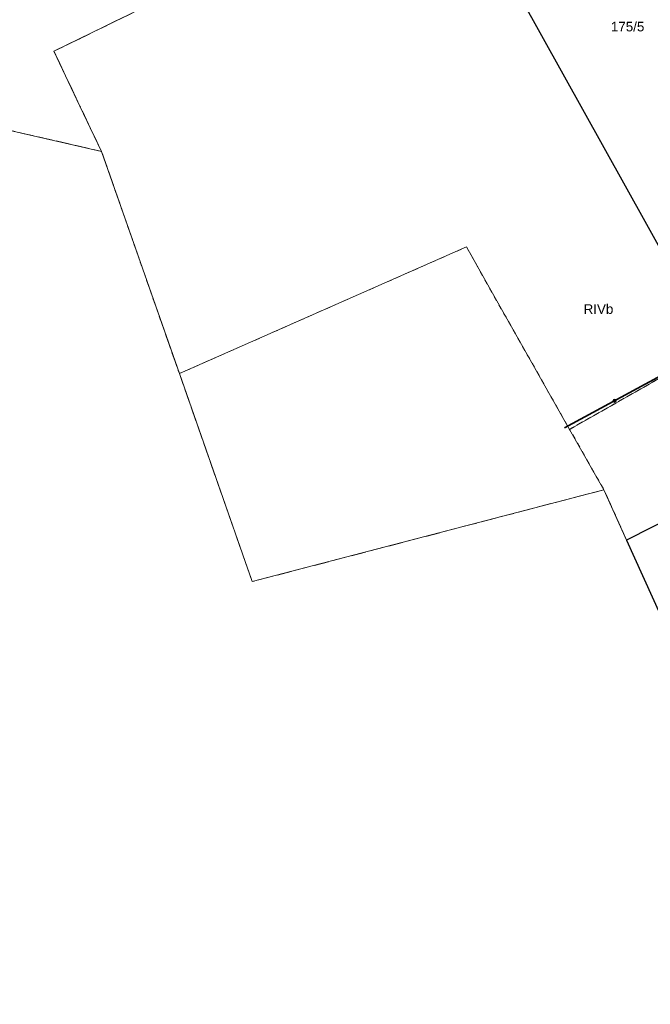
# Model space of a CAD drawing. Header units: millimetres. Extents: x 6505374 to 6517269, y 5595210 to 5612711.
# Tile 109 of 256: x 6513564 to 6513630, y 5608836 to 5608939. Entities that reach past the tile are written whole.
import ezdxf
from ezdxf.enums import TextEntityAlignment as Align

# ---------------------------------------------------------------- set-up
doc = ezdxf.new("R2010")
doc.units = ezdxf.units.MM
for name, pattern in [('BUUT04', [200000, 0, -100000, 0, -100000]), ('EGBK02', [4, 1.5, -0.5, 1.5, -0.5]), ('EGBU01', [2, 0.5, -0.5, 0.5, -0.5])]:
    doc.linetypes.add(name, pattern=pattern)
doc.layers.add('Działki', color=18, linetype='Continuous', lineweight=0)
doc.layers.add('Ogrodzenia', color=18, linetype='Continuous', lineweight=0)
doc.layers.add('Kontury klasyfikacyjne', color=82, linetype='Continuous', lineweight=0, true_color=0x24bc24)
doc.layers.add('Użytki gruntowe', color=96, linetype='Continuous', lineweight=0, true_color=0x008000)
doc.styles.add('DOMYSLNA_CZCIONKA', font='arial.ttf')

# ---------------------------------------------------------------- blocks, each defined once
blk = doc.blocks.new('OTOO_L05')
at = {"linetype": 'BUUT04', "lineweight": 18, "true_color": 0x000000}
h = blk.add_hatch(color=18, dxfattribs=at)
h.dxf.hatch_style = 1
h.paths.add_polyline_path([(-0.58, 0, 1), (0.58, 0, 1)])
at = {"color": 18, "true_color": 0x0a0909}
blk.add_circle((0, 0), 0.58, dxfattribs=at)

msp = doc.modelspace()

# ---------------------------------------------------------------- linework, layer by layer
at = {"layer": 'Działki', "color": 18, "linetype": 'Continuous', "lineweight": 25, "true_color": 0x000000, "flags": 128}
msp.add_lwpolyline([(6513569.18, 5609061.64), (6513555.85, 5609050.97), (6513557.35, 5609048.37), (6513580.81, 5609005.21), (6513602.8, 5608964.96), (6513629.14, 5608917.56), (6513643, 5608892.64), (6513627.08, 5608884.58), (6513647.46, 5608839.5), (6513675.33, 5608862.57), (6513669.71, 5608882.6), (6513668.46, 5608885.62), (6513666.55, 5608889.45), (6513662.16, 5608897.41), (6513652.02, 5608913.71), (6513648.46, 5608916.95), (6513627.81, 5608954.07), (6513620.51, 5608968.66), (6513605.84, 5608995.28), (6513592.49, 5609019.53), (6513569.18, 5609061.64)], close=True, dxfattribs=at)
at = {"layer": 'Kontury klasyfikacyjne', "color": 82, "linetype": 'EGBK02', "lineweight": 18, "true_color": 0x24bc24, "flags": 128}
for points in [[(6513403.96, 5609031.71), (6513364.24, 5609036.17), (6513337.7, 5609092.28), (6513291.08, 5609069.42), (6513304.78, 5609041.92), (6513241.46, 5609018.96), (6513238.02, 5609017.72), (6513246.81, 5608998.97), (6513282.36, 5609013.02), (6513312.35, 5609026.71), (6513318.83, 5609013.69), (6513331.34, 5608986.71), (6513334.72, 5608979.4), (6513388.8, 5608983.33), (6513425.68, 5608985.23), (6513472.3, 5608974.37), (6513488.57, 5608944.56), (6513534.52, 5608933.8), (6513572.3, 5608925.14), (6513570.05, 5608929.86), (6513567.34, 5608935.59), (6513623.42, 5608962.94), (6513540.9, 5608989.14), (6513498.32, 5609012.24), (6513496.31, 5609010.53), (6513494.14, 5609014.51), (6513487.63, 5609018.04), (6513445.21, 5609096.73), (6513441.11, 5609088.73), (6513429, 5609056.32), (6513416.64, 5609044.18), (6513414.32, 5609041.9), (6513403.96, 5609031.71)], [(6513652.02, 5608913.71), (6513643.92, 5608927.27), (6513620.51, 5608968.66), (6513623.42, 5608962.94), (6513567.34, 5608935.59), (6513570.05, 5608929.86), (6513572.3, 5608925.14), (6513580.42, 5608901.96), (6513588.02, 5608880.25), (6513624.71, 5608889.83), (6513627.08, 5608884.58), (6513647.46, 5608839.5), (6513675.33, 5608862.57), (6513669.71, 5608882.6), (6513668.46, 5608885.62), (6513666.55, 5608889.45), (6513662.16, 5608897.41), (6513652.02, 5608913.71)]]:
    msp.add_lwpolyline(points, close=True, dxfattribs=at)
at = {"layer": 'Kontury klasyfikacyjne', "color": 7, "linetype": 'Continuous', "lineweight": 18, "true_color": 0xffffff, "flags": 128}
msp.add_lwpolyline([(6513388.8, 5608983.33), (6513425.68, 5608985.23), (6513472.3, 5608974.37), (6513488.57, 5608944.56), (6513534.52, 5608933.8), (6513572.3, 5608925.14), (6513570.05, 5608929.86), (6513567.34, 5608935.59), (6513623.42, 5608962.94), (6513540.9, 5608989.14), (6513498.32, 5609012.24), (6513496.31, 5609010.53), (6513494.14, 5609014.51), (6513487.63, 5609018.04), (6513445.21, 5609096.73), (6513441.11, 5609088.73), (6513429, 5609056.32), (6513416.64, 5609044.18)], dxfattribs=at)
msp.add_lwpolyline([(6513652.02, 5608913.71), (6513643.92, 5608927.27), (6513620.51, 5608968.66), (6513623.42, 5608962.94), (6513567.34, 5608935.59), (6513570.05, 5608929.86), (6513572.3, 5608925.14), (6513580.42, 5608901.96), (6513588.02, 5608880.25), (6513624.71, 5608889.83), (6513627.08, 5608884.58), (6513647.46, 5608839.5), (6513675.33, 5608862.57), (6513669.71, 5608882.6), (6513668.46, 5608885.62), (6513666.55, 5608889.45), (6513662.16, 5608897.41), (6513652.02, 5608913.71)], close=True, dxfattribs=at)
at = {"layer": 'Ogrodzenia', "color": 18, "linetype": 'Continuous', "lineweight": 35, "true_color": 0x000000, "flags": 128}
msp.add_lwpolyline([(6513652.2, 5608913.42), (6513620.59, 5608896.29)], dxfattribs=at)
at = {"layer": 'Użytki gruntowe', "color": 96, "linetype": 'EGBU01', "lineweight": 18, "true_color": 0x008000, "flags": 128}
for points in [[(6513135.32, 5608703.14), (6513162.99, 5608713.6), (6513153.55, 5608740.18), (6513141.95, 5608762.31), (6513130.27, 5608785.5), (6513158.53, 5608798.94), (6513161.65, 5608791.61), (6513164.87, 5608784.05), (6513174.15, 5608762.25), (6513178.77, 5608751.41), (6513184.46, 5608754.02), (6513195.86, 5608759.44), (6513196.85, 5608759.68), (6513197.22, 5608759.89), (6513195.62, 5608763.22), (6513200.75, 5608765.69), (6513202.36, 5608762.36), (6513213.23, 5608767.14), (6513203.12, 5608788.82), (6513189.82, 5608817.35), (6513199.93, 5608820.5), (6513210.14, 5608823.68), (6513237.8, 5608772.64), (6513225.83, 5608767.71), (6513215, 5608763.25), (6513224.53, 5608742.36), (6513227.25, 5608735.81), (6513228.37, 5608731.35), (6513245.16, 5608738.89), (6513271.67, 5608751.57), (6513269.45, 5608757.68), (6513265.48, 5608767.42), (6513245.76, 5608806.62), (6513244.24, 5608809.65), (6513203.77, 5608884.74), (6513200.19, 5608891.38), (6513193.55, 5608905.28), (6513193.06, 5608906.16), (6513197.3, 5608906.89), (6513208.31, 5608885.99), (6513250.04, 5608898.65), (6513260.82, 5608878.3), (6513276.29, 5608845.88), (6513277.56, 5608843.22), (6513319.45, 5608860.95), (6513309.36, 5608880.58), (6513287.13, 5608922.66), (6513283.2, 5608930.09), (6513281.79, 5608932.77), (6513277.7, 5608940.5), (6513246.81, 5608998.97), (6513282.36, 5609013.02), (6513312.35, 5609026.71), (6513318.83, 5609013.69), (6513331.34, 5608986.71), (6513334.72, 5608979.4), (6513388.8, 5608983.33), (6513396.82, 5608966.82), (6513433.46, 5608956.73), (6513439.82, 5608954.98), (6513442.95, 5608954.31), (6513488.57, 5608944.56), (6513534.52, 5608933.8), (6513572.3, 5608925.14), (6513580.42, 5608901.96), (6513610.39, 5608915.18), (6513613.07, 5608910.34), (6513621.13, 5608896.14), (6513652.02, 5608913.71), (6513643.92, 5608927.27), (6513620.51, 5608968.66), (6513605.84, 5608995.28), (6513592.49, 5609019.53), (6513598.04, 5609023.13), (6513596.26, 5609026.13), (6513601.33, 5609029.25), (6513603.18, 5609026.28), (6513609.37, 5609030.14), (6513610.28, 5609030.46), (6513618.89, 5609013.34), (6513626.67, 5609007.75), (6513629.73, 5609004.55), (6513634.05, 5609003.77), (6513638.56, 5609002.01), (6513677.14, 5609028.18), (6513666.73, 5609055.71), (6513672.53, 5609064.26), (6513680.62, 5609065.18), (6513677.8, 5609070.65), (6513667.18, 5609091.31), (6513627.97, 5609067.01), (6513591.68, 5609044.53), (6513584.32, 5609050.1), (6513585.59, 5609050.92), (6513587.74, 5609052.3), (6513581.67, 5609068.65), (6513576.5, 5609077.94), (6513574.59, 5609081.41), (6513594.09, 5609090.88), (6513577.84, 5609122.83), (6513616.08, 5609147.44), (6513626, 5609131.76), (6513635.12, 5609117.01), (6513664.22, 5609135.54), (6513671.73, 5609146.05), (6513649.31, 5609186.29), (6513642.07, 5609199.29), (6513636.35, 5609195.6), (6513564.25, 5609143.71), (6513563.34, 5609145.12), (6513558.4, 5609141.64), (6513553.28, 5609137.75), (6513544.68, 5609131.23), (6513533.91, 5609123.71), (6513524.41, 5609140.38), (6513488.28, 5609200.6), (6513465.63, 5609234.29), (6513461.95, 5609239.77), (6513449.14, 5609258.25), (6513447.75, 5609260.23), (6513436.17, 5609276.92), (6513434.86, 5609278.8), (6513434.3, 5609279.61), (6513419.41, 5609269.93), (6513417.74, 5609268.84), (6513391.22, 5609301.02), (6513342.78, 5609354), (6513339.82, 5609341.84), (6513335.9, 5609327.95), (6513334.51, 5609320.22), (6513335.76, 5609314.38), (6513344.41, 5609304.99), (6513347.54, 5609301.54), (6513345.11, 5609283.55), (6513341.94, 5609274.01), (6513333.1, 5609260.86), (6513416.64, 5609044.18), (6513414.32, 5609041.9), (6513403.96, 5609031.71), (6513364.24, 5609036.17), (6513337.7, 5609092.28), (6513333.61, 5609100.93), (6513286.3, 5609079.03), (6513291.08, 5609069.42), (6513304.78, 5609041.92), (6513241.46, 5609018.96), (6513238.02, 5609017.72), (6513227.5, 5609040.14), (6513231.02, 5609041.92), (6513250.57, 5609050.87), (6513224.36, 5609104.61), (6513216.12, 5609122.5), (6513223.95, 5609125.92), (6513226.25, 5609127.01), (6513252.38, 5609138.61), (6513221.31, 5609204.3), (6513162.92, 5609178.88), (6513159.15, 5609177.24), (6513144.51, 5609208.42), (6513142.21, 5609207.51), (6513124.15, 5609245.51), (6513045.38, 5609411.28), (6512993.84, 5609409.51), (6512981.32, 5609433.19), (6512971.21, 5609452.33), (6512945.16, 5609449.6), (6512940.93, 5609450.23), (6512915.04, 5609454.14), (6512953.48, 5609374.27), (6512991.18, 5609295.94), (6513042.73, 5609188.83), (6513044.4, 5609185.37), (6513091.41, 5609096.12), (6513052.67, 5609076.47), (6513043.38, 5609094.6), (6513026.03, 5609085.91), (6512995.78, 5609144.14), (6512978.08, 5609132.66), (6512999.72, 5609090.68), (6512973.26, 5609078.94), (6512965.05, 5609098.04), (6512942.38, 5609087.63), (6512965.59, 5609041.47), (6512985.51, 5609005.31), (6513043.35, 5608900.35), (6513065.62, 5608856.07), (6513086.81, 5608813.33), (6513090.58, 5608806.3), (6513113.48, 5608817.35), (6513117.44, 5608810.99), (6513127.48, 5608791.05), (6513119.64, 5608787.37), (6513107.17, 5608781.41), (6513100.3, 5608778.23), (6513102.51, 5608771.86), (6513113.5, 5608748.16), (6513124.54, 5608726.49), (6513135.32, 5608703.14)], [(6513647.46, 5608839.5), (6513675.33, 5608862.57), (6513669.71, 5608882.6), (6513668.46, 5608885.62), (6513666.55, 5608889.45), (6513662.16, 5608897.41), (6513652.02, 5608913.71), (6513621.13, 5608896.14), (6513624.71, 5608889.83), (6513627.08, 5608884.58), (6513647.46, 5608839.5)]]:
    msp.add_lwpolyline(points, close=True, dxfattribs=at)
at = {"layer": 'Użytki gruntowe', "color": 7, "linetype": 'Continuous', "lineweight": 18, "true_color": 0xffffff, "flags": 128}
msp.add_lwpolyline([(6513534.52, 5608933.8), (6513572.3, 5608925.14), (6513580.42, 5608901.96), (6513610.39, 5608915.18), (6513613.07, 5608910.34), (6513621.13, 5608896.14), (6513652.02, 5608913.71), (6513643.92, 5608927.27), (6513620.51, 5608968.66), (6513605.84, 5608995.28), (6513592.49, 5609019.53), (6513598.04, 5609023.13), (6513596.26, 5609026.13), (6513601.33, 5609029.25), (6513603.18, 5609026.28), (6513609.37, 5609030.14)], dxfattribs=at)
msp.add_lwpolyline([(6513647.46, 5608839.5), (6513675.33, 5608862.57), (6513669.71, 5608882.6), (6513668.46, 5608885.62), (6513666.55, 5608889.45), (6513662.16, 5608897.41), (6513652.02, 5608913.71), (6513621.13, 5608896.14), (6513624.71, 5608889.83), (6513627.08, 5608884.58), (6513647.46, 5608839.5)], close=True, dxfattribs=at)

# ---------------------------------------------------------------- block references
at = {"layer": 'Ogrodzenia', "color": 18, "true_color": 0x000000, "xscale": 0.3, "yscale": 0.3, "zscale": 0.3, "rotation": 28.454021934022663}
msp.add_blockref('OTOO_L05', (6513625.82, 5608899.13), dxfattribs=at)

# ---------------------------------------------------------------- texts
at = {"layer": 'Działki', "color": 18, "true_color": 0x000000, "style": 'DOMYSLNA_CZCIONKA'}
msp.add_text('175/5', height=1, dxfattribs=at).set_placement((6513627.18, 5608938.16), align=Align.MIDDLE_CENTER)
at = {"layer": 'Kontury klasyfikacyjne', "color": 82, "true_color": 0x24bc24, "style": 'DOMYSLNA_CZCIONKA'}
msp.add_text('RIVb', height=1, dxfattribs=at).set_placement((6513624.14, 5608908.69), align=Align.MIDDLE_CENTER)

doc.saveas('drawing.dxf')
